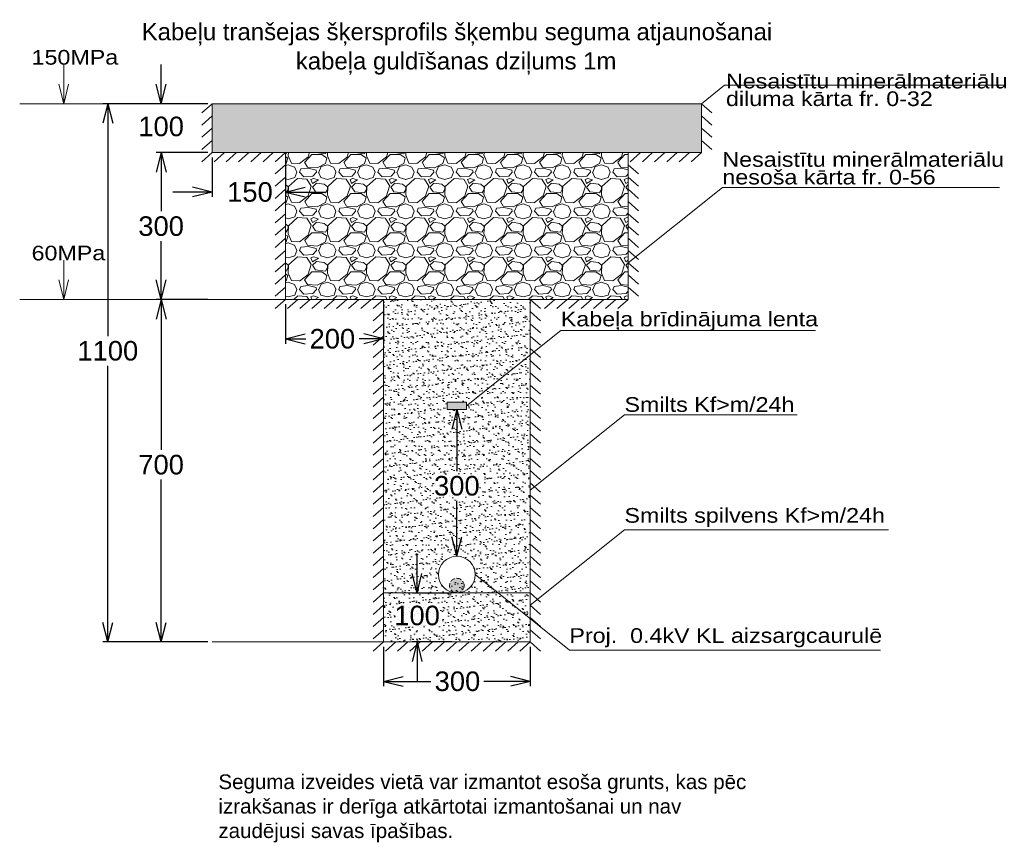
# Model space of a CAD drawing. Header units: metres. Extents: x 479801 to 960259, y 275948 to 557431.
# Tile 8 of 48: x 480395 to 480596, y 277698 to 277868. Entities that reach past the tile are written whole.
import ezdxf

# ---------------------------------------------------------------- set-up
doc = ezdxf.new("R2010")
doc.units = ezdxf.units.M
doc.linetypes.add('ADTI_0', pattern=[2, 1, 1])
doc.linetypes.add('DGN Style 3', pattern=[1.4, 1, -0.4])
doc.layers.get('0').update_dxf_attribs({"linetype": 'ADTI_0', "lineweight": 9})
doc.layers.get('Defpoints').update_dxf_attribs({"lineweight": 9})
doc.layers.add('RAMG', color=7, linetype='Continuous', lineweight=0)
doc.styles.add('LATV', font='arial.ttf')
doc.styles.get("Standard").update_dxf_attribs({"font": 'wromlats.shx'})
doc.dimstyles.get("Standard").update_dxf_attribs({"dimtxt": 0.18, "dimasz": 0.18, "dimexe": 0.18, "dimexo": 0.0625, "dimgap": 0.09, "dimtad": 0, "dimtih": 1, "dimtoh": 1, "dimdec": 4, "dimzin": 0, "dimdsep": 46, "dimtxsty": 'Standard', "dimcen": 0.09, "dimadec": 0, "dimazin": 0, "dimtfac": 1, "dimtdec": 4, "dimtofl": 0, "dimtmove": 0, "dimatfit": 3, "dimfxl": 1, "dimtolj": 1, "dimtzin": 0, "dimarcsym": 0})

# ---------------------------------------------------------------- blocks, each defined once
blk = doc.blocks.new('TerminatorOpen_0.5')
at = {"color": 0, "linetype": 'ByBlock', "lineweight": -2}
for q in [(-1, 0.25), (-1, 0), (-1, -0.25)]:
    blk.add_line((0, 0), q, dxfattribs=at)
blk = doc.blocks.new('*D11935')
at = {"color": 0, "linetype": 'Continuous', "lineweight": -2}
for p, q in [((480433.61, 277850.42), (480412.2, 277850.42)), ((480413.2, 277846.42), (480413.2, 277802.94)), ((480413.2, 277744.42), (480413.2, 277796.86)), ((480433.61, 277740.42), (480412.2, 277740.42))]:
    blk.add_line(p, q, dxfattribs=at)
at = {"layer": 'Defpoints', "color": 0}
for p in [(480434.61, 277850.42), (480413.2, 277740.42), (480434.61, 277740.42)]:
    blk.add_point(p, dxfattribs=at)
at = {"color": 0, "lineweight": -2, "xscale": 4, "yscale": 4, "zscale": 4}
for p, rotation in [((480413.2, 277850.42), 90), ((480413.2, 277740.42), 270)]:
    blk.add_blockref('TerminatorOpen_0.5', p, dxfattribs=dict(at, rotation=rotation))
at = {"color": 0, "lineweight": 0, "insert": (480413.2, 277799.9), "char_height": 4, "attachment_point": 5, "style": 'LATV'}
blk.add_mtext('{1100}', dxfattribs=at)
blk = doc.blocks.new('*D11936')
at = {"color": 0, "linetype": 'Continuous', "lineweight": -2}
for p, q in [((480424.09, 277854.42), (480424.09, 277858.42)), ((480433.61, 277850.42), (480423.09, 277850.42)), ((480433.61, 277840.42), (480423.09, 277840.42)), ((480424.09, 277836.42), (480424.09, 277832.42))]:
    blk.add_line(p, q, dxfattribs=at)
at = {"layer": 'Defpoints', "color": 0}
for p in [(480434.61, 277850.42), (480424.09, 277840.42), (480434.61, 277840.42)]:
    blk.add_point(p, dxfattribs=at)
at = {"color": 0, "lineweight": -2, "xscale": 4, "yscale": 4, "zscale": 4}
for p, rotation in [((480424.09, 277850.42), 270), ((480424.09, 277840.42), 90)]:
    blk.add_blockref('TerminatorOpen_0.5', p, dxfattribs=dict(at, rotation=rotation))
at = {"color": 0, "lineweight": 0, "insert": (480424.09, 277845.75), "char_height": 4, "attachment_point": 5, "style": 'LATV'}
blk.add_mtext('{100}', dxfattribs=at)
blk = doc.blocks.new('*D11937')
at = {"color": 0, "linetype": 'Continuous', "lineweight": -2}
for p, q in [((480433.61, 277840.42), (480423.09, 277840.42)), ((480424.09, 277836.42), (480424.09, 277828.43)), ((480424.09, 277814.42), (480424.09, 277822.34)), ((480433.61, 277810.42), (480423.09, 277810.42))]:
    blk.add_line(p, q, dxfattribs=at)
at = {"layer": 'Defpoints', "color": 0}
for p in [(480434.61, 277840.42), (480424.09, 277810.42), (480434.61, 277810.42)]:
    blk.add_point(p, dxfattribs=at)
at = {"color": 0, "lineweight": -2, "xscale": 4, "yscale": 4, "zscale": 4}
for p, rotation in [((480424.09, 277840.42), 90), ((480424.09, 277810.42), 270)]:
    blk.add_blockref('TerminatorOpen_0.5', p, dxfattribs=dict(at, rotation=rotation))
at = {"color": 0, "lineweight": 0, "insert": (480424.09, 277825.38), "char_height": 4, "attachment_point": 5, "style": 'LATV'}
blk.add_mtext('{300}', dxfattribs=at)
blk = doc.blocks.new('*D11938')
at = {"color": 0, "linetype": 'Continuous', "lineweight": -2}
for p, q in [((480433.61, 277810.42), (480423.09, 277810.42)), ((480424.09, 277806.42), (480424.09, 277779.67)), ((480424.09, 277744.42), (480424.09, 277773.59)), ((480433.61, 277740.42), (480423.09, 277740.42))]:
    blk.add_line(p, q, dxfattribs=at)
at = {"layer": 'Defpoints', "color": 0}
for p in [(480434.61, 277810.42), (480424.09, 277740.42), (480434.61, 277740.42)]:
    blk.add_point(p, dxfattribs=at)
at = {"color": 0, "lineweight": -2, "xscale": 4, "yscale": 4, "zscale": 4}
for p, rotation in [((480424.09, 277810.42), 90), ((480424.09, 277740.42), 270)]:
    blk.add_blockref('TerminatorOpen_0.5', p, dxfattribs=dict(at, rotation=rotation))
at = {"color": 0, "lineweight": 0, "insert": (480424.09, 277776.63), "char_height": 4, "attachment_point": 5, "style": 'LATV'}
blk.add_mtext('{700}', dxfattribs=at)
blk = doc.blocks.new('*D11939')
at = {"color": 0, "linetype": 'Continuous', "lineweight": -2}
for p, q in [((480485.51, 277787.92), (480485.51, 277787.92)), ((480484.51, 277783.92), (480484.51, 277775.35)), ((480484.51, 277761.92), (480484.51, 277769.26)), ((480485.51, 277757.92), (480485.51, 277757.92))]:
    blk.add_line(p, q, dxfattribs=at)
at = {"layer": 'Defpoints', "color": 0}
for p in [(480484.51, 277787.92), (480484.51, 277757.92), (480484.51, 277757.92)]:
    blk.add_point(p, dxfattribs=at)
at = {"color": 0, "lineweight": -2, "xscale": 4, "yscale": 4, "zscale": 4}
for p, rotation in [((480484.51, 277787.92), 90), ((480484.51, 277757.92), 270)]:
    blk.add_blockref('TerminatorOpen_0.5', p, dxfattribs=dict(at, rotation=rotation))
at = {"color": 0, "lineweight": 0, "insert": (480484.51, 277772.31), "char_height": 4, "attachment_point": 5, "style": 'LATV'}
blk.add_mtext('{300}', dxfattribs=at)
blk = doc.blocks.new('*D11940')
at = {"color": 0, "linetype": 'Continuous', "lineweight": -2}
for p, q in [((480476.38, 277754.42), (480476.38, 277758.42)), ((480483.51, 277750.42), (480475.38, 277750.42)), ((480483.51, 277740.42), (480475.38, 277740.42)), ((480476.38, 277736.42), (480476.38, 277732.42))]:
    blk.add_line(p, q, dxfattribs=at)
at = {"layer": 'Defpoints', "color": 0}
for p in [(480484.51, 277750.42), (480476.38, 277740.42), (480484.51, 277740.42)]:
    blk.add_point(p, dxfattribs=at)
at = {"color": 0, "lineweight": -2, "xscale": 4, "yscale": 4, "zscale": 4}
for p, rotation in [((480476.38, 277750.42), 270), ((480476.38, 277740.42), 90)]:
    blk.add_blockref('TerminatorOpen_0.5', p, dxfattribs=dict(at, rotation=rotation))
at = {"color": 0, "lineweight": 0, "insert": (480476.38, 277745.8), "char_height": 4, "attachment_point": 5, "style": 'LATV'}
blk.add_mtext('{100}', dxfattribs=at)
blk = doc.blocks.new('*D11941')
at = {"color": 0, "linetype": 'Continuous', "lineweight": -2}
for p, q in [((480469.51, 277739.42), (480469.51, 277731.36)), ((480499.51, 277739.42), (480499.51, 277731.36)), ((480473.51, 277732.36), (480479.22, 277732.36)), ((480495.51, 277732.36), (480490.04, 277732.36))]:
    blk.add_line(p, q, dxfattribs=at)
at = {"layer": 'Defpoints', "color": 0}
for p in [(480469.51, 277740.42), (480499.51, 277740.42), (480499.51, 277732.36)]:
    blk.add_point(p, dxfattribs=at)
at = {"color": 0, "lineweight": -2, "xscale": 4, "yscale": 4, "zscale": 4, "rotation": 180}
blk.add_blockref('TerminatorOpen_0.5', (480469.51, 277732.36), dxfattribs=at)
at = {"color": 0, "lineweight": -2, "xscale": 4, "yscale": 4, "zscale": 4}
blk.add_blockref('TerminatorOpen_0.5', (480499.51, 277732.36), dxfattribs=at)
at = {"color": 0, "lineweight": 0, "insert": (480484.63, 277732.36), "char_height": 4, "attachment_point": 5, "style": 'LATV'}
blk.add_mtext('{300}', dxfattribs=at)
blk = doc.blocks.new('*D11942')
at = {"color": 0, "linetype": 'Continuous', "lineweight": -2}
for p, q in [((480449.51, 277809.42), (480449.51, 277801.36)), ((480469.51, 277809.42), (480469.51, 277801.36)), ((480453.51, 277802.36), (480453.63, 277802.36)), ((480465.51, 277802.36), (480464.52, 277802.36))]:
    blk.add_line(p, q, dxfattribs=at)
at = {"layer": 'Defpoints', "color": 0}
for p in [(480449.51, 277810.42), (480469.51, 277810.42), (480469.51, 277802.36)]:
    blk.add_point(p, dxfattribs=at)
at = {"color": 0, "lineweight": -2, "xscale": 4, "yscale": 4, "zscale": 4}
for p, rotation in [((480449.51, 277802.36), 180.0000000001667), ((480469.51, 277802.36), 1.667526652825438e-10)]:
    blk.add_blockref('TerminatorOpen_0.5', p, dxfattribs=dict(at, rotation=rotation))
at = {"color": 0, "lineweight": 0, "insert": (480459.08, 277802.36), "char_height": 4, "attachment_point": 5, "style": 'LATV'}
blk.add_mtext('{200}', dxfattribs=at)
blk = doc.blocks.new('*D11943')
at = {"color": 0, "linetype": 'Continuous', "lineweight": -2}
for p, q in [((480434.51, 277839.42), (480434.51, 277831.36)), ((480449.51, 277839.42), (480449.51, 277831.36)), ((480430.51, 277832.36), (480426.51, 277832.36)), ((480453.51, 277832.36), (480457.51, 277832.36))]:
    blk.add_line(p, q, dxfattribs=at)
at = {"layer": 'Defpoints', "color": 0}
for p in [(480434.51, 277840.42), (480449.51, 277840.42), (480449.51, 277832.36)]:
    blk.add_point(p, dxfattribs=at)
at = {"color": 0, "lineweight": -2, "xscale": 4, "yscale": 4, "zscale": 4}
for p, rotation in [((480434.51, 277832.36), 2.223368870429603e-10), ((480449.51, 277832.36), 180.0000000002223)]:
    blk.add_blockref('TerminatorOpen_0.5', p, dxfattribs=dict(at, rotation=rotation))
at = {"color": 0, "lineweight": 0, "insert": (480442.24, 277832.36), "char_height": 4, "attachment_point": 5, "style": 'LATV'}
blk.add_mtext('{150}', dxfattribs=at)

msp = doc.modelspace()

# ---------------------------------------------------------------- hatches: boundary and pattern name
at = {"linetype": 'DGN Style 3', "true_color": 0x000000}
h = msp.add_hatch(dxfattribs=at)
h.set_pattern_fill('GRAVEL', color=18, scale=5)
h.set_pattern_definition([(228.0127875, (435037.60394, 246617.38728), (-40, -45), [0.67268, -66.59544024]), (184.96974073, (435037.15394, 246616.88728), (60, 5), [1.15434, -114.2796238]), (132.5104471, (435036.00394, 246616.78728), (50, -55), [0.81394, -80.580163]), (267.273689, (435034.05394, 246615.53728), (5, 100), [1.05119, -104.0677902]), (292.8336542, (435034.00394, 246614.48728), (-25, 60), [1.030775, -102.04686564]), (357.273689, (435034.40394, 246613.53728), (-100, 5), [1.05119, -104.0677902]), (37.69424047, (435035.45394, 246613.48728), (-65, -50), [1.390145, -137.62424274]), (72.25532837, (435036.55394, 246614.33728), (35, 110), [1.31244, -129.9316075]), (121.4295656, (435036.95394, 246615.58728), (-40, 65), [1.05475, -104.42036555]), (175.2363583, (435036.40394, 246616.4873), (55, -5), [1.20416, -59.0038129]), (222.3974378, (435035.20394, 246616.58728), (-60, -55), [1.55724, -154.16687502]), (138.8140748, (435039.00394, 246615.4873), (-35, 30), [0.531505, -52.61922406]), (171.4692344, (435038.60394, 246615.83728), (65, -10), [1.011185, -100.1075571]), (225, (435037.604, 246615.9873), (-6e-16, -5), [0.707105, -6.3639628]), (203.1985905, (435037.25394, 246616.5873), (25, 10), [0.38079, -37.69807553]), (291.8014095, (435036.9039, 246616.4373), (-5, 15), [0.538515, -26.38730904]), (30.9637565, (435037.1039, 246615.9373), (15, 10), [0.874645, -28.28011447]), (161.5650512, (435037.854, 246616.3873), (10, -5), [0.632455, -15.1789333]), (16.38954033, (435034.00394, 246616.43728), (50, 15), [0.886, -87.71422573]), (70.34617594, (435034.85394, 246616.68728), (-20, -55), [0.743305, -73.58703874]), (293.1985905, (435037.85394, 246617.3873), (-10, 25), [0.761575, -37.31729053]), (343.61045967, (435038.15394, 246616.68728), (-50, 15), [0.886, -87.71422573]), (339.4439548, (435034.00394, 246613.3373), (-25, 10), [0.8544, -41.86561873]), (294.7751406, (435034.80394, 246613.03728), (-25, 55), [0.71589, -70.8732153]), (66.8014095, (435037.90394, 246612.3873), (10, 25), [0.761575, -37.31729053]), (17.35402464, (435038.20394, 246613.08728), (-65, -20), [0.838155, -82.97711807]), (69.4439548, (435035.45394, 246612.3873), (-10, -25), [0.4272, -42.29281873]), (101.3099325, (435037.6039, 246612.3873), (-5, 20), [0.25495, -25.24014757]), (165.9637565, (435037.554, 246612.6373), (15, -5), [1.030775, -19.58475313]), (186.00900596, (435036.55394, 246612.88728), (50, 5), [0.95525, -94.56961587]), (303.6900675, (435037.104, 246615.4873), (-5, 10), [0.72111, -17.30664638]), (353.1572266, (435037.50394, 246614.88728), (85, -10), [1.25897, -124.6378131]), (60.9453959, (435038.75394, 246614.7373), (-20, -35), [0.51478, -50.9633707]), (90, (435039.004, 246615.1873), (-5, 5), [0.3, -4.7]), (120.2564372, (435036.45394, 246613.03728), (20, -35), [0.69462, -68.76759995]), (48.0127875, (435036.10394, 246613.63728), (40, 45), [1.34536, -65.92276024]), (0, (435037.004, 246614.6373), (5, 5), [1.3, -3.7]), (325.3048465, (435038.30394, 246614.63728), (50, -35), [0.79057, -78.2663715]), (254.0546041, (435038.95394, 246614.1873), (-5, -20), [0.72801, -35.67253945]), (207.64597536, (435038.75394, 246613.48728), (-95, -50), [1.185325, -117.3473709]), (175.42607874, (435037.70394, 246612.93728), (-65, 5), [1.253995, -124.14536704])])
h.paths.add_polyline_path([(480434.51331, 277850.425), (480434.51331, 277840.425), (480534.51331, 277840.425), (480534.51331, 277850.425)])
h = msp.add_hatch(dxfattribs=at)
h.set_pattern_fill('GRAVEL', color=18, scale=8)
h.set_pattern_definition([(228.0127875, (435039.76394, 246620.3873), (-64, -72), [1.076288, -106.5527044]), (184.9697407, (435039.04394, 246619.58728), (96, 8), [1.846944, -182.8473981]), (132.5104471, (435037.20394, 246619.4273), (80, -88), [1.302304, -128.9282608]), (267.273689, (435034.08394, 246617.4273), (8, 160), [1.681904, -166.5084643]), (292.8336542, (435034.00394, 246615.7473), (-40, 96), [1.64924, -163.274985]), (357.273689, (435034.64394, 246614.2273), (-160, 8), [1.681904, -166.5084643]), (37.69424047, (435036.32394, 246614.14728), (-104, -80), [2.224232, -220.1987884]), (72.2553284, (435038.08394, 246615.50728), (56, 176), [2.099904, -207.890572]), (121.4295656, (435038.72394, 246617.5073), (-64, 104), [1.6876, -167.0725849]), (175.2363583, (435037.84394, 246618.9473), (88, -8), [1.926656, -94.4061006]), (222.3974378, (435035.92394, 246619.10728), (-96, -88), [2.491584, -246.667]), (138.8140748, (435042.00394, 246617.3473), (-56, 48), [0.850408, -84.1907585]), (171.4692344, (435041.36394, 246617.9073), (104, -16), [1.617896, -160.1720913]), (225, (435039.764, 246618.147), (-9e-16, -8), [1.131368, -10.1823405]), (203.1985905, (435039.2039, 246619.1073), (40, 16), [0.609264, -60.3169208]), (291.8014095, (435038.644, 246618.8673), (-8, 24), [0.861624, -42.2196945]), (30.9637565, (435038.964, 246618.0673), (24, 16), [1.399432, -45.2481832]), (161.565051, (435040.164, 246618.7873), (16, -8), [1.011928, -24.2862933]), (16.3895403, (435034.00394, 246618.8673), (80, 24), [1.4176, -140.3427612]), (70.3461759, (435035.36394, 246619.2673), (-32, -88), [1.189288, -117.739262]), (293.1985905, (435040.1639, 246620.3873), (-16, 40), [1.21852, -59.7076648]), (343.6104597, (435040.64394, 246619.2673), (-80, 24), [1.4176, -140.3427612]), (339.4439548, (435034.0039, 246613.9073), (-40, 16), [1.36704, -66.98499]), (294.7751406, (435035.28394, 246613.4273), (-40, 88), [1.145424, -113.3971445]), (66.8014095, (435040.2439, 246612.3873), (16, 40), [1.21852, -59.7076648]), (17.3540246, (435040.72394, 246613.5073), (-104, -32), [1.341048, -132.7633889]), (69.4439548, (435036.3239, 246612.3873), (-16, -40), [0.68352, -67.66851]), (101.3099325, (435039.764, 246612.3873), (-8, 32), [0.40792, -40.3842361]), (165.9637565, (435039.684, 246612.7873), (24, -8), [1.64924, -31.335605]), (186.009006, (435038.08394, 246613.1873), (80, 8), [1.5284, -151.3113854]), (303.6900675, (435038.964, 246617.3473), (-8, 16), [1.153776, -27.6906342]), (353.1572266, (435039.60394, 246616.38728), (136, -16), [2.014352, -199.420501]), (60.9453959, (435041.60394, 246616.1473), (-32, -56), [0.823648, -81.5413931]), (90, (435042.004, 246616.867), (-8, 8), [0.48, -7.52]), (120.2564372, (435037.92394, 246613.4273), (32, -56), [1.111392, -110.0281599]), (48.0127875, (435037.36394, 246614.3873), (64, 72), [2.152576, -105.4764164]), (0, (435038.804, 246615.987), (8, 8), [2.08, -5.92]), (325.3048465, (435040.88394, 246615.9873), (80, -56), [1.264912, -125.2261944]), (254.054604, (435041.9239, 246615.2673), (-8, -32), [1.164816, -57.0760631]), (207.64597536, (435041.60394, 246614.14728), (-152, -80), [1.89652, -187.7557935]), (175.42607874, (435039.92394, 246613.26728), (-104, 8), [2.006392, -198.6325873])])
h.paths.add_polyline_path([(480519.51331, 277840.425), (480449.51331, 277840.425), (480449.51331, 277810.425), (480519.51331, 277810.425)])
h = msp.add_hatch(dxfattribs=at)
h.set_pattern_fill('AR-SAND', color=18)
h.set_pattern_definition([(37.5, (435034.004, 246612.3873), (-0.06299336, 1.92682377), [0, -1.52, 0, -1.7, 0, -1.625]), (7.5, (435034.004, 246612.3873), (1.7697767, 2.82214607), [0, -0.82, 0, -1.37, 0, -0.525]), (327.5, (435032.774, 246612.3873), (3.11414186, 0.005659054), [0, -0.5, 0, -1.8, 0, -2.35]), (317.5, (435032.774, 246612.3873), (3.0061266, 0.87767556), [0, -0.25, 0, -1.18, 0, -1.35])])
h.paths.add_polyline_path([(480499.51331, 277799.08423), (480486.51331, 277788.675), (480486.51331, 277787.925), (480482.51331, 277787.925), (480482.51331, 277789.425), (480486.51331, 277789.425), (480486.51331, 277788.675), (480499.51331, 277799.08423), (480499.51331, 277810.425), (480469.51331, 277810.425), (480469.51331, 277750.425), (480484.51331, 277750.425, -0.414214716), (480483.01331, 277751.925, -1), (480486.01331, 277751.925, -0.414212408), (480484.51331, 277750.425), (480484.51332, 277750.425, -0.414214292), (480480.76331, 277754.175, -1), (480488.26331, 277754.175), (480492.94665, 277750.425), (480499.51331, 277750.425)])
h.paths.add_polyline_path([(480488.26331, 277754.175, -0.414212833), (480484.51332, 277750.425), (480492.94665, 277750.425)], flags=17)
h = msp.add_hatch(color=18, dxfattribs=at)
h.dxf.hatch_style = 1
h.paths.add_polyline_path([(480486.51331, 277787.925), (480486.51331, 277789.425), (480482.51331, 277789.425), (480482.51331, 277787.925)])
h = msp.add_hatch(color=18, dxfattribs=at)
h.dxf.hatch_style = 1
h.paths.add_polyline_path([(480486.01331, 277751.925, 1), (480483.01331, 277751.925, 1)])
h = msp.add_hatch(dxfattribs=at)
h.set_pattern_fill('AR-SAND', color=18)
h.set_pattern_definition([(37.5, (435170.29, 246612.3873), (-0.06299336, 1.92682377), [0, -1.52, 0, -1.7, 0, -1.625]), (7.5, (435170.29, 246612.3873), (1.7697767, 2.82214607), [0, -0.82, 0, -1.37, 0, -0.525]), (327.5, (435169.06, 246612.3873), (3.11414186, 0.005659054), [0, -0.5, 0, -1.8, 0, -2.35]), (317.5, (435169.06, 246612.3873), (3.0061266, 0.87767556), [0, -0.25, 0, -1.18, 0, -1.35])])
h.paths.add_polyline_path([(480499.51331, 277740.425), (480499.51331, 277750.425), (480469.51331, 277750.425), (480469.51331, 277740.425)])

# ---------------------------------------------------------------- linework, layer by layer
at = {"color": 18, "linetype": 'Continuous', "true_color": 0x000000}
for p, q in [((480404.20126, 277850.425), (480404.20126, 277858.425)), ((480404.20126, 277850.425), (480403.20126, 277854.425)), ((480404.20126, 277850.425), (480405.20126, 277854.425)), ((480413.20389, 277850.425), (480395.19862, 277850.425)), ((480534.51331, 277850.425), (480434.51331, 277850.425)), ((480434.51331, 277840.425), (480434.51331, 277850.425)), ((480534.51331, 277840.425), (480534.51331, 277850.425)), ((480449.51331, 277840.425), (480434.51331, 277840.425)), ((480469.51331, 277840.425), (480449.51331, 277840.425)), ((480449.51331, 277810.425), (480449.51331, 277840.425)), ((480469.51331, 277840.425), (480499.51331, 277840.425)), ((480519.51331, 277840.425), (480499.51331, 277840.425)), ((480534.51331, 277840.425), (480519.51331, 277840.425)), ((480519.51331, 277810.425), (480519.51331, 277840.425)), ((480404.20126, 277810.425), (480404.20126, 277818.425)), ((480404.20126, 277810.425), (480403.20126, 277814.425)), ((480404.20126, 277810.425), (480405.20126, 277814.425)), ((480413.20389, 277810.425), (480395.19862, 277810.425)), ((480469.51331, 277810.425), (480413.20389, 277810.425)), ((480469.51331, 277810.425), (480469.51331, 277750.425)), ((480469.51331, 277810.425), (480499.51331, 277810.425)), ((480499.51331, 277810.425), (480499.51331, 277750.425)), ((480519.51331, 277810.425), (480499.51331, 277810.425)), ((480482.51331, 277789.425), (480486.51331, 277789.425)), ((480482.51331, 277787.925), (480482.51331, 277789.425)), ((480482.51331, 277787.925), (480486.51331, 277787.925)), ((480486.51331, 277787.925), (480486.51331, 277789.425)), ((480469.51331, 277740.425), (480469.51331, 277750.425)), ((480469.51331, 277750.425), (480499.51331, 277750.425)), ((480499.51331, 277740.425), (480499.51331, 277750.425)), ((480434.51331, 277740.425), (480499.51331, 277740.425))]:
    msp.add_line(p, q, dxfattribs=at)
at = {"color": 18, "linetype": 'Continuous', "lineweight": 0, "true_color": 0x000000}
for p, q in [((480539.21484, 277854.18957), (480534.51331, 277850.425)), ((480539.21484, 277854.18957), (480596.35256, 277854.18957)), ((480432.40614, 277848.56046), (480434.51331, 277850.425)), ((480534.51331, 277850.425), (480536.62047, 277848.56046)), ((480432.40614, 277846.06046), (480434.51331, 277847.925)), ((480534.51331, 277847.925), (480536.62047, 277846.06046)), ((480432.40614, 277843.56046), (480434.51331, 277845.425)), ((480534.51331, 277845.425), (480536.62047, 277843.56046)), ((480432.40614, 277841.06046), (480434.51331, 277842.925)), ((480534.51331, 277842.925), (480536.62047, 277841.06046)), ((480432.40614, 277838.56046), (480434.51331, 277840.425)), ((480434.90614, 277838.56046), (480437.01331, 277840.425)), ((480437.40614, 277838.56046), (480439.51331, 277840.425)), ((480439.90614, 277838.56046), (480442.01331, 277840.425)), ((480442.40614, 277838.56046), (480444.51331, 277840.425)), ((480444.90614, 277838.56046), (480447.01331, 277840.425)), ((480447.40614, 277838.56046), (480449.51331, 277840.425)), ((480519.90614, 277838.56046), (480522.01331, 277840.425)), ((480522.40614, 277838.56046), (480524.51331, 277840.425)), ((480524.90614, 277838.56046), (480527.01331, 277840.425)), ((480527.40614, 277838.56046), (480529.51331, 277840.425)), ((480529.90614, 277838.56046), (480532.01331, 277840.425)), ((480532.40614, 277838.56046), (480534.51331, 277840.425)), ((480447.40614, 277836.06046), (480449.51331, 277837.925)), ((480519.51331, 277837.925), (480521.62047, 277836.06046)), ((480447.40614, 277833.56046), (480449.51331, 277835.425)), ((480519.51331, 277835.425), (480521.62047, 277833.56046)), ((480447.40614, 277831.06046), (480449.51331, 277832.925)), ((480538.75348, 277833.3308), (480519.51331, 277817.925)), ((480519.51331, 277832.925), (480521.62047, 277831.06046)), ((480538.75348, 277833.3308), (480595.36921, 277833.3308)), ((480447.40614, 277828.56046), (480449.51331, 277830.425)), ((480519.51331, 277830.425), (480521.62047, 277828.56046)), ((480447.40614, 277826.06046), (480449.51331, 277827.925)), ((480519.51331, 277827.925), (480521.62047, 277826.06046)), ((480447.40614, 277823.56046), (480449.51331, 277825.425)), ((480519.51331, 277825.425), (480521.62047, 277823.56046)), ((480447.40614, 277821.06046), (480449.51331, 277822.925)), ((480519.51331, 277822.925), (480521.62047, 277821.06046)), ((480447.40614, 277818.56046), (480449.51331, 277820.425)), ((480519.51331, 277820.425), (480521.62047, 277818.56046)), ((480447.40614, 277816.06046), (480449.51331, 277817.925)), ((480519.51331, 277817.925), (480521.62047, 277816.06046)), ((480447.40614, 277813.56046), (480449.51331, 277815.425)), ((480519.51331, 277815.425), (480521.62047, 277813.56046)), ((480447.40614, 277811.06046), (480449.51331, 277812.925)), ((480519.51331, 277812.925), (480521.62047, 277811.06046)), ((480447.40614, 277808.56046), (480449.51331, 277810.425)), ((480449.90614, 277808.56046), (480452.01331, 277810.425)), ((480452.40614, 277808.56046), (480454.51331, 277810.425)), ((480454.90614, 277808.56046), (480457.01331, 277810.425)), ((480457.40614, 277808.56046), (480459.51331, 277810.425)), ((480459.90614, 277808.56046), (480462.01331, 277810.425)), ((480462.40614, 277808.56046), (480464.51331, 277810.425)), ((480464.90614, 277808.56046), (480467.01331, 277810.425)), ((480467.40614, 277808.56046), (480469.51331, 277810.425)), ((480499.51331, 277810.425), (480501.62047, 277808.56046)), ((480502.40614, 277808.56046), (480504.51331, 277810.425)), ((480504.90614, 277808.56046), (480507.01331, 277810.425)), ((480507.40614, 277808.56046), (480509.51331, 277810.425)), ((480509.90614, 277808.56046), (480512.01331, 277810.425)), ((480512.40614, 277808.56046), (480514.51331, 277810.425)), ((480514.90614, 277808.56046), (480517.01331, 277810.425)), ((480517.40614, 277808.56046), (480519.51331, 277810.425)), ((480467.40614, 277806.06046), (480469.51331, 277807.925)), ((480499.51331, 277807.925), (480501.62047, 277806.06046)), ((480467.40614, 277803.56046), (480469.51331, 277805.425)), ((480505.75348, 277804.0808), (480486.51331, 277788.675)), ((480499.51331, 277805.425), (480501.62047, 277803.56046)), ((480505.75348, 277804.0808), (480557.76293, 277804.0808)), ((480467.40614, 277801.06046), (480469.51331, 277802.925)), ((480499.51331, 277802.925), (480501.62047, 277801.06046)), ((480467.40614, 277798.56046), (480469.51331, 277800.425)), ((480499.51331, 277800.425), (480501.62047, 277798.56046)), ((480467.40614, 277796.06046), (480469.51331, 277797.925)), ((480499.51331, 277797.925), (480501.62047, 277796.06046)), ((480467.40614, 277793.56046), (480469.51331, 277795.425)), ((480499.51331, 277795.425), (480501.62047, 277793.56046)), ((480467.40614, 277791.06046), (480469.51331, 277792.925)), ((480499.51331, 277792.925), (480501.62047, 277791.06046)), ((480467.40614, 277788.56046), (480469.51331, 277790.425)), ((480499.51331, 277790.425), (480501.62047, 277788.56046)), ((480467.40614, 277786.06046), (480469.51331, 277787.925)), ((480499.51331, 277787.925), (480501.62047, 277786.06046)), ((480518.75348, 277786.85206), (480499.51331, 277771.44626)), ((480518.75348, 277786.85206), (480554.06008, 277786.86376)), ((480467.40614, 277783.56046), (480469.51331, 277785.425)), ((480499.51331, 277785.425), (480501.62047, 277783.56046)), ((480467.40614, 277781.06046), (480469.51331, 277782.925)), ((480499.51331, 277782.925), (480501.62047, 277781.06046)), ((480467.40614, 277778.56046), (480469.51331, 277780.425)), ((480499.51331, 277780.425), (480501.62047, 277778.56046)), ((480467.40614, 277776.06046), (480469.51331, 277777.925)), ((480499.51331, 277777.925), (480501.62047, 277776.06046)), ((480467.40614, 277773.56046), (480469.51331, 277775.425)), ((480499.51331, 277775.425), (480501.62047, 277773.56046)), ((480467.40614, 277771.06046), (480469.51331, 277772.925)), ((480499.51331, 277772.925), (480501.62047, 277771.06046)), ((480467.40614, 277768.56046), (480469.51331, 277770.425)), ((480499.51331, 277770.425), (480501.62047, 277768.56046)), ((480467.40614, 277766.06046), (480469.51331, 277767.925)), ((480499.51331, 277767.925), (480501.62047, 277766.06046)), ((480467.40614, 277763.56046), (480469.51331, 277765.425)), ((480499.51331, 277765.425), (480501.62047, 277763.56046)), ((480467.40614, 277761.06046), (480469.51331, 277762.925)), ((480518.75348, 277763.3308), (480499.51331, 277747.925)), ((480499.51331, 277762.925), (480501.62047, 277761.06046)), ((480518.75348, 277763.3308), (480572.71478, 277763.3308)), ((480467.40614, 277758.56046), (480469.51331, 277760.425)), ((480499.51331, 277760.425), (480501.62047, 277758.56046)), ((480467.40614, 277756.06046), (480469.51331, 277757.925)), ((480499.51331, 277757.925), (480501.62047, 277756.06046)), ((480467.40614, 277753.56046), (480469.51331, 277755.425)), ((480499.51331, 277755.425), (480501.62047, 277753.56046)), ((480488.26331, 277754.175), (480507.50348, 277738.7692)), ((480467.40614, 277751.06046), (480469.51331, 277752.925)), ((480499.51331, 277752.925), (480501.62047, 277751.06046)), ((480467.40614, 277748.56046), (480469.51331, 277750.425)), ((480499.51331, 277750.425), (480501.62047, 277748.56046)), ((480467.40614, 277746.06046), (480469.51331, 277747.925)), ((480499.51331, 277747.925), (480501.62047, 277746.06046)), ((480467.40614, 277743.56046), (480469.51331, 277745.425)), ((480499.51331, 277745.425), (480501.62047, 277743.56046)), ((480467.40614, 277741.06046), (480469.51331, 277742.925)), ((480499.51331, 277742.925), (480501.62047, 277741.06046)), ((480467.40614, 277738.56046), (480469.51331, 277740.425)), ((480469.90614, 277738.56046), (480472.01331, 277740.425)), ((480472.40614, 277738.56046), (480474.51331, 277740.425)), ((480474.90614, 277738.56046), (480477.01331, 277740.425)), ((480477.40614, 277738.56046), (480479.51331, 277740.425)), ((480479.90614, 277738.56046), (480482.01331, 277740.425)), ((480482.40614, 277738.56046), (480484.51331, 277740.425)), ((480484.90614, 277738.56046), (480487.01331, 277740.425)), ((480487.40614, 277738.56046), (480489.51331, 277740.425)), ((480489.90614, 277738.56046), (480492.01331, 277740.425)), ((480492.40614, 277738.56046), (480494.51331, 277740.425)), ((480494.90614, 277738.56046), (480497.01331, 277740.425)), ((480497.40614, 277738.56046), (480499.51331, 277740.425)), ((480499.51331, 277740.425), (480501.62047, 277738.56046)), ((480507.50348, 277738.7692), (480571.09149, 277738.7692))]:
    msp.add_line(p, q, dxfattribs=at)
at = {"color": 18, "linetype": 'Continuous', "true_color": 0x000000}
msp.add_circle((480484.51331, 277754.175), 3.75, dxfattribs=at)
at = {"color": 18, "linetype": 'DGN Style 3', "true_color": 0x000000}
msp.add_circle((480484.51331, 277751.925), 1.5, dxfattribs=at)

# ---------------------------------------------------------------- texts
at = {"color": 18, "linetype": 'Continuous', "lineweight": 0, "true_color": 0x000000, "insert": (480435.79841, 277699.43746), "char_height": 3, "width": 107.6232767, "attachment_point": 7, "line_spacing_factor": 0.72, "style": 'LATV'}
msp.add_mtext('{\\fTahoma|b0|i0|c186|p39;\\P\\pxsm1,ql;\\fArial|b0|i0|c186|p39;Seguma izveides vietā var izmantot esoša grunts, kas pēc izrakšanas ir derīga atkārtotai izmantošanai un nav zaudējusi savas īpašības.}', dxfattribs=at)
at = {"layer": 'RAMG', "color": 18, "lineweight": 0, "true_color": 0x000000, "style": 'LATV'}
for s, p in [('Kabeļu tranšejas šķersprofils šķembu seguma atjaunošanai', (480420.12355, 277863.3925)), ('kabeļa guldīšanas dziļums 1m', (480451.61534, 277857.42165))]:
    msp.add_text(s, height=3.5, dxfattribs=at).set_placement(p)
at = {"layer": 'RAMG', "color": 18, "lineweight": 0, "true_color": 0x000000, "char_height": 3, "attachment_point": 7, "rotation": 0.0880209, "line_spacing_factor": 0.72, "style": 'LATV'}
for s, insert in [('{\\W1.1336;150MPa}', (480397.63345, 277858.35132)), ('{\\W1.1336;60MPa}', (480397.63345, 277818.35132))]:
    msp.add_mtext(s, dxfattribs=dict(at, insert=insert))
at = {"layer": 'RAMG', "color": 18, "lineweight": 0, "true_color": 0x000000, "char_height": 3, "attachment_point": 7, "line_spacing_factor": 0.72, "style": 'LATV'}
for s, insert in [('{\\W1.1336;Nesaistītu minerālmateriālu\\Pdiluma kārta fr. 0-32}', (480539.49478, 277849.90224)), ('{\\W1.1336;Nesaistītu minerālmateriālu\\Pnesoša kārta fr. 0-56}', (480538.75348, 277833.88297)), ('{\\W1.1336;Kabeļa brīdinājuma lenta}', (480505.75348, 277803.99734)), ('{\\W1.1336;Smilts Kf>m/24h}', (480518.75348, 277787.40424)), ('{\\W1.1336;Smilts spilvens Kf>m/24h}', (480518.75348, 277763.88297)), ('{\\W1.1336;Proj.  0.4kV KL aizsargcaurulē}', (480507.50348, 277739.32137))]:
    msp.add_mtext(s, dxfattribs=dict(at, insert=insert))

# ---------------------------------------------------------------- dimensions: what is measured, and where the dimension line sits
at = {"color": 18, "linetype": 'Continuous', "lineweight": 0, "true_color": 0x000000}
for base, p1, p2, angle, text, picture, middle in [((480424.09218, 277840.425), (480434.61331, 277850.425), (480434.61331, 277840.425), 270, '{<>0}', '*D11936', (480424.09218, 277845.75248)), ((480413.20389, 277740.425), (480434.61331, 277850.425), (480434.61331, 277740.425), 270, '{1100}', '*D11935', (480413.20389, 277799.90053)), ((480424.09218, 277810.425), (480434.61331, 277840.425), (480434.61331, 277810.425), 270, '{300}', '*D11937', (480424.09218, 277825.38191)), ((480449.51331, 277832.35931), (480434.51331, 277840.425), (480449.51331, 277840.425), 0, '{150}', '*D11943', (480442.23799, 277832.35931)), ((480424.09218, 277740.425), (480434.61331, 277810.425), (480434.61331, 277740.425), 270, '{700}', '*D11938', (480424.09218, 277776.62797)), ((480469.51331, 277802.35931), (480449.51331, 277810.425), (480469.51331, 277810.425), 0, '{200}', '*D11942', (480459.07779, 277802.35931)), ((480484.51331, 277757.925), (480484.51331, 277787.925), (480484.51331, 277757.925), 270, '{300}', '*D11939', (480484.51331, 277772.30589)), ((480476.37916, 277740.425), (480484.51331, 277750.425), (480484.51331, 277740.425), 270, '{100}', '*D11940', (480476.37916, 277745.80451)), ((480499.51331, 277732.35931), (480469.51331, 277740.425), (480499.51331, 277740.425), 0, '{300}', '*D11941', (480484.63168, 277732.35931))]:
    dim = msp.add_linear_dim(base=base, p1=p1, p2=p2, angle=angle, text=text, dimstyle='Standard', override={"dimtxt": 4, "dimasz": 4, "dimexe": 1, "dimexo": 1, "dimgap": 1, "dimzin": 11, "dimtxsty": 'LATV', "dimblk": 'TerminatorOpen_0.5', "dimadec": 4, "dimazin": 3, "dimatfit": 1, "dimldrblk": 'TerminatorOpen_0.5', "dimtolj": 0, "dimtzin": 11}, dxfattribs=at)
    dim.commit()
    dim.dimension.update_dxf_attribs({"geometry": picture, "text_midpoint": middle, "dimtype": 161})

doc.saveas('drawing.dxf')
